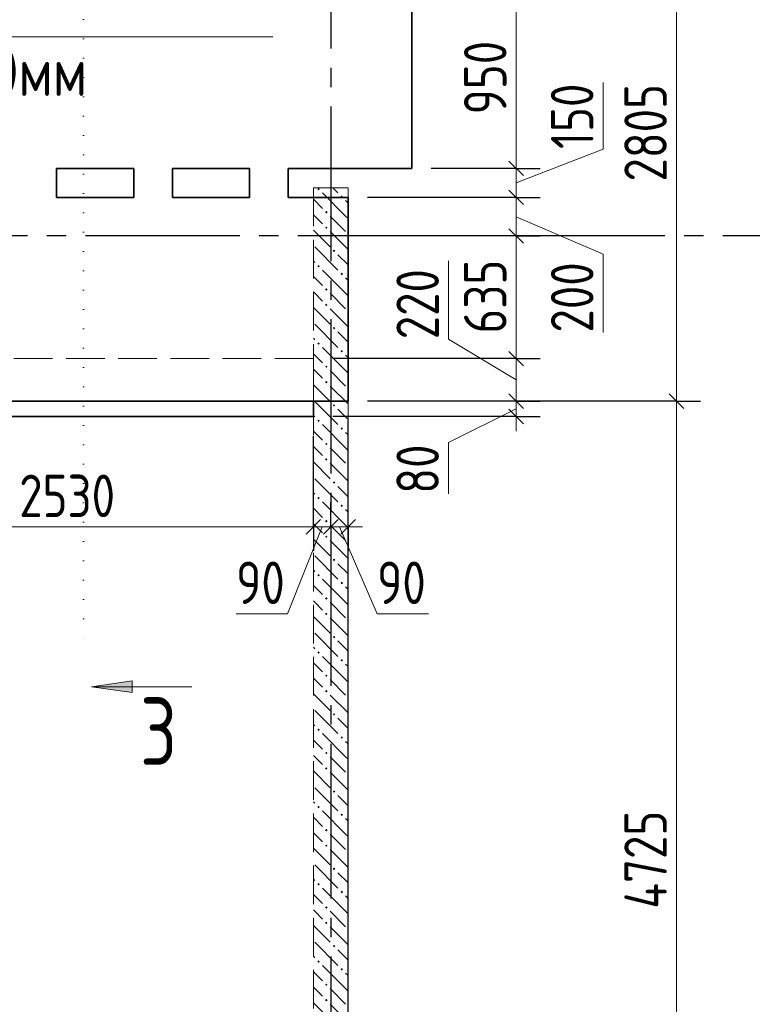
# Model space of a CAD drawing. Header units: millimetres. Extents: x 0 to 43617, y 0 to 29700.
# Tile 5 of 14: x 12419 to 16213, y 19472 to 24570. Entities that reach past the tile are written whole.
import ezdxf

# ---------------------------------------------------------------- set-up
doc = ezdxf.new("R2010")
doc.units = ezdxf.units.MM
for name, pattern in [('______2', [270, 200, -70]), ('______5', [1100, 800, -100, 100, -100]), ('______9', [100, 0, -100])]:
    doc.linetypes.add(name, pattern=pattern)
for name, color, linetype, lineweight in [('Standard', 7, 'Continuous', 25), ('ЖБ Балка Вышележаща', 7, 'Continuous', 35), ('ЖБ Балка Нижележащая', 7, 'Continuous', 35), ('ЖБ Перекрытие верхний уровень', 7, 'Continuous', 35), ('ЖБ Стена верхний уровень', 7, 'Continuous', 35), ('Оси', 40, '______5', 18), ('Примечания', 7, 'Continuous', 25), ('Узлы символ', 7, 'Continuous', 25)]:
    doc.layers.add(name, color=color, linetype=linetype, lineweight=lineweight)
doc.styles.add('GOST 2.304-81', font='txt')
doc.styles.add('ISOCPEUR', font='txt')

msp = doc.modelspace()

# ---------------------------------------------------------------- hatches: boundary and pattern name
at = {"layer": 'ЖБ Стена верхний уровень', "linetype": 'Continuous', "lineweight": 18, "transparency": 33554687}
for points in [[(13960.4, 23693.1), (13966.9, 23699.6), (13973.5, 23693.1), (13966.9, 23686.6)], [(14080.5, 23653.1), (14087, 23659.6), (14093.5, 23653.1), (14087, 23646.6)], [(14000.5, 23573.1), (14007, 23579.6), (14013.4, 23573.1), (14007, 23566.6)], [(14000.5, 23493.1), (14007, 23499.6), (14013.4, 23493.1), (14007, 23486.6)], [(14040.4, 23373.1), (14046.9, 23379.6), (14053.5, 23373.1), (14046.9, 23366.6)], [(13960.4, 23293.1), (13966.9, 23299.6), (13973.5, 23293.1), (13966.9, 23286.6)], [(14080.5, 23253.1), (14087, 23259.6), (14093.5, 23253.1), (14087, 23246.6)], [(14000.5, 23173.1), (14007, 23179.6), (14013.4, 23173.1), (14007, 23166.6)], [(14000.5, 23093.1), (14007, 23099.6), (14013.4, 23093.1), (14007, 23086.6)], [(14040.4, 22973.1), (14046.9, 22979.6), (14053.5, 22973.1), (14046.9, 22966.6)], [(13960.4, 22893.1), (13966.9, 22899.6), (13973.5, 22893.1), (13966.9, 22886.6)], [(14080.5, 22853.1), (14087, 22859.6), (14093.5, 22853.1), (14087, 22846.6)], [(14000.5, 22773.1), (14007, 22779.6), (14013.4, 22773.1), (14007, 22766.6)], [(14000.5, 22693.1), (14007, 22699.6), (14013.4, 22693.1), (14007, 22686.6)], [(14040.4, 22573.1), (14046.9, 22579.6), (14053.5, 22573.1), (14046.9, 22566.6)], [(13960.4, 22493.1), (13966.9, 22499.6), (13973.5, 22493.1), (13966.9, 22486.6)], [(14080.5, 22453.1), (14087, 22459.6), (14093.5, 22453.1), (14087, 22446.6)], [(14000.5, 22373.1), (14007, 22379.6), (14013.4, 22373.1), (14007, 22366.6)], [(14000.5, 22293.1), (14007, 22299.6), (14013.4, 22293.1), (14007, 22286.6)], [(14040.4, 22173.1), (14046.9, 22179.6), (14053.5, 22173.1), (14046.9, 22166.6)], [(13960.4, 22093.1), (13966.9, 22099.6), (13973.5, 22093.1), (13966.9, 22086.6)], [(14080.5, 22053.1), (14087, 22059.6), (14093.5, 22053.1), (14087, 22046.6)], [(14000.5, 21973.1), (14007, 21979.6), (14013.4, 21973.1), (14007, 21966.6)], [(14000.5, 21893.1), (14007, 21899.6), (14013.4, 21893.1), (14007, 21886.6)], [(14040.4, 21773.1), (14046.9, 21779.6), (14053.5, 21773.1), (14046.9, 21766.6)], [(13960.4, 21693.1), (13966.9, 21699.6), (13973.5, 21693.1), (13966.9, 21686.6)], [(14080.5, 21653.1), (14087, 21659.6), (14093.5, 21653.1), (14087, 21646.6)], [(14000.5, 21573.1), (14007, 21579.6), (14013.4, 21573.1), (14007, 21566.6)], [(14000.5, 21493.1), (14007, 21499.6), (14013.4, 21493.1), (14007, 21486.6)], [(14040.4, 21373.1), (14046.9, 21379.6), (14053.5, 21373.1), (14046.9, 21366.6)], [(13960.4, 21293.1), (13966.9, 21299.6), (13973.5, 21293.1), (13966.9, 21286.6)], [(14080.5, 21253.1), (14087, 21259.6), (14093.5, 21253.1), (14087, 21246.6)], [(14000.5, 21173.1), (14007, 21179.6), (14013.4, 21173.1), (14007, 21166.6)], [(14000.5, 21093.1), (14007, 21099.6), (14013.4, 21093.1), (14007, 21086.6)], [(14040.4, 20973.1), (14046.9, 20979.6), (14053.5, 20973.1), (14046.9, 20966.6)], [(13960.4, 20893.1), (13966.9, 20899.6), (13973.5, 20893.1), (13966.9, 20886.6)], [(14080.5, 20853.1), (14087, 20859.6), (14093.5, 20853.1), (14087, 20846.6)], [(14000.5, 20773.1), (14007, 20779.6), (14013.4, 20773.1), (14007, 20766.6)], [(14000.5, 20693.1), (14007, 20699.6), (14013.4, 20693.1), (14007, 20686.6)], [(14040.4, 20573.1), (14046.9, 20579.6), (14053.5, 20573.1), (14046.9, 20566.6)], [(13960.4, 20493.1), (13966.9, 20499.6), (13973.5, 20493.1), (13966.9, 20486.6)], [(14080.5, 20453.1), (14087, 20459.6), (14093.5, 20453.1), (14087, 20446.6)], [(14000.5, 20373.1), (14007, 20379.6), (14013.4, 20373.1), (14007, 20366.6)], [(14000.5, 20293.1), (14007, 20299.6), (14013.4, 20293.1), (14007, 20286.6)], [(14040.4, 20173.1), (14046.9, 20179.6), (14053.5, 20173.1), (14046.9, 20166.6)], [(13960.4, 20093.1), (13966.9, 20099.6), (13973.5, 20093.1), (13966.9, 20086.6)], [(14080.5, 20053.1), (14087, 20059.6), (14093.5, 20053.1), (14087, 20046.6)], [(14000.5, 19973.1), (14007, 19979.6), (14013.4, 19973.1), (14007, 19966.6)], [(14000.5, 19893.1), (14007, 19899.6), (14013.4, 19893.1), (14007, 19886.6)], [(14040.4, 19773.1), (14046.9, 19779.6), (14053.5, 19773.1), (14046.9, 19766.6)], [(13960.4, 19693.1), (13966.9, 19699.6), (13973.5, 19693.1), (13966.9, 19686.6)], [(14080.5, 19653.1), (14087, 19659.6), (14093.5, 19653.1), (14087, 19646.6)], [(14000.5, 19573.1), (14007, 19579.6), (14013.4, 19573.1), (14007, 19566.6)], [(14000.5, 19493.1), (14007, 19499.6), (14013.4, 19493.1), (14007, 19486.6)]]:
    msp.add_hatch(color=7, dxfattribs=at).paths.add_polyline_path(points, flags=16)
at = {"layer": 'Узлы символ', "linetype": 'Continuous', "lineweight": 13, "transparency": 33554687}
msp.add_hatch(color=7, dxfattribs=at).paths.add_polyline_path([(13002, 21086.2), (12792, 21116.2), (13002, 21146.2)], flags=16)

# ---------------------------------------------------------------- linework, layer by layer
at = {"layer": 'Standard', "color": 7, "linetype": 'Continuous', "lineweight": 13, "transparency": 33554687}
for p, q in [((15440, 23900), (15440, 24244.1)), ((14990, 23725), (15440, 23900)), ((14990, 23800), (14990, 23650)), ((14990, 23650), (14990, 23450)), ((14990, 23550), (15440, 23356.6)), ((14990, 23450), (14990, 22815)), ((15440, 23356.6), (15440, 22950)), ((14640, 22915), (14640, 23321.6)), ((14990, 22705), (14640, 22915)), ((14990, 22815), (14990, 22595)), ((14990, 22595), (14990, 22515)), ((15820, 22595), (15820, 17870)), ((14990, 22555), (14640, 22380.9)), ((14990, 22515), (14990, 22440)), ((14640, 22380.9), (14640, 22115)), ((13985, 21944.3), (13805.9, 21494.3)), ((14030, 21944.3), (13940, 21944.3)), ((14120, 21944.3), (14030, 21944.3)), ((14075, 21944.3), (14270, 21494.3)), ((14120, 21944.3), (14195, 21944.3)), ((13805.9, 21494.3), (13540, 21494.3)), ((14270, 21494.3), (14535.9, 21494.3))]:
    msp.add_line(p, q, dxfattribs=at)
at = {"layer": 'Standard', "color": 7, "linetype": 'Continuous', "lineweight": 25, "transparency": 33554687}
for p, q in [((14952.5, 23837.5), (15027.5, 23762.5)), ((14952.5, 23687.5), (15027.5, 23612.5)), ((14952.5, 23487.5), (15027.5, 23412.5)), ((14952.5, 22852.5), (15027.5, 22777.5)), ((14952.5, 22632.5), (15027.5, 22557.5)), ((15782.5, 22632.5), (15857.5, 22557.5)), ((14952.5, 22552.5), (15027.5, 22477.5)), ((13977.5, 21981.8), (13902.5, 21906.8)), ((14067.5, 21981.8), (13992.5, 21906.8)), ((14157.5, 21981.8), (14082.5, 21906.8))]:
    msp.add_line(p, q, dxfattribs=at)
at = {"layer": 'Standard', "color": 251, "linetype": 'Continuous', "lineweight": -3, "true_color": 0x656565, "transparency": 33554687}
for p, q in [((14990, 23800), (14865, 23800)), ((14990, 23800), (15115, 23800)), ((14990, 23650), (14865, 23650)), ((14990, 23650), (15115, 23650)), ((14990, 23450), (14865, 23450)), ((14990, 23450), (15115, 23450)), ((14990, 22815), (14865, 22815)), ((14990, 22815), (15115, 22815)), ((14990, 22595), (14865, 22595)), ((14990, 22595), (15115, 22595)), ((15820, 22595), (15695, 22595)), ((15820, 22595), (15945, 22595)), ((14120, 21944.3), (14120, 22495)), ((14990, 22515), (14865, 22515)), ((14990, 22515), (15115, 22515)), ((13940, 21944.3), (13940, 22415)), ((13940, 21944.3), (13940, 22069.3)), ((14030, 21944.3), (14030, 22069.3)), ((14030, 21944.3), (14030, 22059.3)), ((14120, 21944.3), (14120, 22069.3)), ((13940, 21944.3), (13940, 21819.3)), ((14030, 21944.3), (14030, 21819.3)), ((14120, 21944.3), (14120, 21819.3))]:
    msp.add_line(p, q, dxfattribs=at)
at = {"layer": 'Standard', "color": 7, "linetype": 'Continuous', "lineweight": 13, "transparency": 33554687}
for points in [[(15820, 25400), (15820, 23630.8), (15820, 23630.8), (15820, 22595)], [(14990, 24750), (14990, 24684.6), (14990, 24684.6), (14990, 24602.3), (14990, 24602.3), (14990, 23800)], [(13940, 21944.3), (12467.5, 21944.3), (12467.5, 21944.3), (11410, 21944.3)]]:
    msp.add_lwpolyline(points, dxfattribs=at)
at = {"layer": 'Standard', "color": 251, "linetype": 'Continuous', "lineweight": -3, "true_color": 0x656565, "transparency": 33554687}
for points in [[(14990, 23800), (14973, 23800), (14973, 23800), (14840.5, 23800), (14840.5, 23800), (14786.6, 23800), (14786.6, 23800), (14550, 23800)], [(14990, 23650), (14973, 23650), (14973, 23650), (14821.5, 23650), (14821.5, 23650), (14759.8, 23650), (14759.8, 23650), (14220, 23650)], [(14990, 23450), (14973, 23450), (14973, 23450), (14796.2, 23450), (14796.2, 23450), (14724.2, 23450), (14724.2, 23450), (14635.2, 23450)], [(14990, 22815), (14715.8, 22815), (14715.8, 22815), (14040, 22815)], [(15820, 22595), (15803, 22595), (15803, 22595), (14220, 22595)], [(14990, 22595), (14687.9, 22595), (14687.9, 22595), (14220, 22595)], [(14990, 22515), (14677.8, 22515), (14677.8, 22515), (14040, 22515)], [(14120, 16870), (14120, 19677.7), (14120, 19677.7), (14120, 22495)]]:
    msp.add_lwpolyline(points, dxfattribs=at)
at = {"layer": 'ЖБ Балка Вышележаща', "color": 7, "linetype": 'Continuous', "lineweight": 35, "transparency": 33554687}
for p, q in [((13940, 22515), (13940, 22595)), ((11410, 22515), (13940, 22515))]:
    msp.add_line(p, q, dxfattribs=at)
at = {"layer": 'ЖБ Балка Нижележащая', "color": 251, "linetype": '______2', "lineweight": 18, "true_color": 0x656565, "transparency": 33554687}
for p, q in [((13940, 22815), (11410, 22815)), ((13940, 22595), (13940, 22815))]:
    msp.add_line(p, q, dxfattribs=at)
at = {"layer": 'ЖБ Перекрытие верхний уровень', "color": 7, "linetype": 'Continuous', "lineweight": 35, "transparency": 33554687}
for p, q in [((14450, 23800), (14450, 25400)), ((12610, 23650), (12610, 23800)), ((12610, 23800), (13010, 23800)), ((13010, 23800), (13010, 23650)), ((13210, 23650), (13210, 23800)), ((13210, 23800), (13610, 23800)), ((13610, 23800), (13610, 23650)), ((13810, 23650), (13810, 23800)), ((13810, 23800), (14450, 23800)), ((13010, 23650), (12610, 23650)), ((13610, 23650), (13210, 23650)), ((14120, 23650), (13810, 23650)), ((14120, 22595), (14120, 23650)), ((11410, 22595), (14120, 22595))]:
    msp.add_line(p, q, dxfattribs=at)
at = {"layer": 'ЖБ Стена верхний уровень', "color": 251, "linetype": '______2', "lineweight": 13, "true_color": 0x656565, "transparency": 33554687}
for p, q in [((13940, 23700), (13940, 18550)), ((14120, 23700), (13940, 23700)), ((14120, 17870), (14120, 23700))]:
    msp.add_line(p, q, dxfattribs=at)
at = {"layer": 'ЖБ Стена верхний уровень', "color": 9, "linetype": 'Continuous', "lineweight": 18, "true_color": 0xc7c7c7, "transparency": 33554687}
for p, q in [((14107, 23553.1), (13987, 23673.1)), ((14040.1, 23700), (14066.9, 23673.1)), ((13940, 23640.1), (13987, 23593.1)), ((14107, 23633.1), (14120, 23620.1)), ((13946.9, 23553.1), (13940, 23560.1)), ((13987, 23513.1), (13946.9, 23553.1)), ((14026.9, 23553.1), (14107, 23473.1)), ((14107, 23553.1), (14120, 23540.1)), ((13940, 23480.1), (14026.9, 23393.1)), ((14026.9, 23473.1), (14120, 23380.1)), ((13946.9, 23393.1), (14066.9, 23273.1)), ((14120, 23300.1), (14066.9, 23353.1)), ((13940, 23320.1), (13946.9, 23313.1)), ((14107, 23153.1), (13987, 23273.1)), ((13940, 23240.1), (13987, 23193.1)), ((14107, 23233.1), (14120, 23220.1)), ((13946.9, 23153.1), (13940, 23160.1)), ((13987, 23113.1), (13946.9, 23153.1)), ((14026.9, 23153.1), (14107, 23073.1)), ((14107, 23153.1), (14120, 23140.1)), ((13940, 23080.1), (14026.9, 22993.1)), ((14026.9, 23073.1), (14120, 22980.1)), ((13946.9, 22993.1), (14066.9, 22873.1)), ((14120, 22900.1), (14066.9, 22953.1)), ((13940, 22920.1), (13946.9, 22913.1)), ((14107, 22753.1), (13987, 22873.1)), ((13940, 22840.1), (13987, 22793.1)), ((14107, 22833.1), (14120, 22820.1)), ((13946.9, 22753.1), (13940, 22760.1)), ((13987, 22713.1), (13946.9, 22753.1)), ((14026.9, 22753.1), (14107, 22673.1)), ((14107, 22753.1), (14120, 22740.1)), ((13940, 22680.1), (14026.9, 22593.1)), ((14026.9, 22673.1), (14120, 22580.1)), ((13946.9, 22593.1), (14066.9, 22473.1)), ((14120, 22500.1), (14066.9, 22553.1)), ((13940, 22520.1), (13946.9, 22513.1)), ((13940, 22440.1), (13987, 22393.1)), ((14107, 22353.1), (13987, 22473.1)), ((14107, 22433.1), (14120, 22420.1)), ((13946.9, 22353.1), (13940, 22360.1)), ((13987, 22313.1), (13946.9, 22353.1)), ((14026.9, 22353.1), (14107, 22273.1)), ((14107, 22353.1), (14120, 22340.1)), ((13940, 22280.1), (14026.9, 22193.1)), ((14026.9, 22273.1), (14120, 22180.1)), ((13946.9, 22193.1), (14066.9, 22073.1)), ((14120, 22100.1), (14066.9, 22153.1)), ((13940, 22120.1), (13946.9, 22113.1)), ((13940, 22040.1), (13987, 21993.1)), ((14107, 21953.1), (13987, 22073.1)), ((14107, 22033.1), (14120, 22020.1)), ((13946.9, 21953.1), (13940, 21960.1)), ((13987, 21913.1), (13946.9, 21953.1)), ((14026.9, 21953.1), (14107, 21873.1)), ((14107, 21953.1), (14120, 21940.1)), ((13940, 21880.1), (14026.9, 21793.1)), ((14026.9, 21873.1), (14120, 21780.1)), ((13946.9, 21793.1), (14066.9, 21673.1)), ((13940, 21720.1), (13946.9, 21713.1)), ((14120, 21700.1), (14066.9, 21753.1)), ((14107, 21553.1), (13987, 21673.1)), ((13940, 21640.1), (13987, 21593.1)), ((14107, 21633.1), (14120, 21620.1)), ((13946.9, 21553.1), (13940, 21560.1)), ((13987, 21513.1), (13946.9, 21553.1)), ((14026.9, 21553.1), (14107, 21473.1)), ((14107, 21553.1), (14120, 21540.1)), ((13940, 21480.1), (14026.9, 21393.1)), ((14026.9, 21473.1), (14120, 21380.1)), ((13946.9, 21393.1), (14066.9, 21273.1)), ((13940, 21320.1), (13946.9, 21313.1)), ((14120, 21300.1), (14066.9, 21353.1)), ((14107, 21153.1), (13987, 21273.1)), ((13940, 21240.1), (13987, 21193.1)), ((14107, 21233.1), (14120, 21220.1)), ((13946.9, 21153.1), (13940, 21160.1)), ((13987, 21113.1), (13946.9, 21153.1)), ((14026.9, 21153.1), (14107, 21073.1)), ((14107, 21153.1), (14120, 21140.1)), ((13940, 21080.1), (14026.9, 20993.1)), ((14026.9, 21073.1), (14120, 20980.1)), ((13946.9, 20993.1), (14066.9, 20873.1)), ((13940, 20920.1), (13946.9, 20913.1)), ((14120, 20900.1), (14066.9, 20953.1)), ((14107, 20753.1), (13987, 20873.1)), ((13940, 20840.1), (13987, 20793.1)), ((14107, 20833.1), (14120, 20820.1)), ((13946.9, 20753.1), (13940, 20760.1)), ((13987, 20713.1), (13946.9, 20753.1)), ((14026.9, 20753.1), (14107, 20673.1)), ((14107, 20753.1), (14120, 20740.1)), ((13940, 20680.1), (14026.9, 20593.1)), ((14026.9, 20673.1), (14120, 20580.1)), ((13946.9, 20593.1), (14066.9, 20473.1)), ((14120, 20500.1), (14066.9, 20553.1)), ((13940, 20520.1), (13946.9, 20513.1)), ((14107, 20353.1), (13987, 20473.1)), ((13940, 20440.1), (13987, 20393.1)), ((14107, 20433.1), (14120, 20420.1)), ((13946.9, 20353.1), (13940, 20360.1)), ((13987, 20313.1), (13946.9, 20353.1)), ((14026.9, 20353.1), (14107, 20273.1)), ((14107, 20353.1), (14120, 20340.1)), ((13940, 20280.1), (14026.9, 20193.1)), ((14026.9, 20273.1), (14120, 20180.1)), ((13946.9, 20193.1), (14066.9, 20073.1)), ((14120, 20100.1), (14066.9, 20153.1)), ((13940, 20120.1), (13946.9, 20113.1)), ((13940, 20040.1), (13987, 19993.1)), ((14107, 19953.1), (13987, 20073.1)), ((14107, 20033.1), (14120, 20020.1)), ((13946.9, 19953.1), (13940, 19960.1)), ((13987, 19913.1), (13946.9, 19953.1)), ((14026.9, 19953.1), (14107, 19873.1)), ((14107, 19953.1), (14120, 19940.1)), ((13940, 19880.1), (14026.9, 19793.1)), ((14026.9, 19873.1), (14120, 19780.1)), ((13946.9, 19793.1), (14066.9, 19673.1)), ((14120, 19700.1), (14066.9, 19753.1)), ((13940, 19720.1), (13946.9, 19713.1)), ((13940, 19640.1), (13987, 19593.1)), ((14107, 19553.1), (13987, 19673.1)), ((14107, 19633.1), (14120, 19620.1)), ((13946.9, 19553.1), (13940, 19560.1)), ((13987, 19513.1), (13946.9, 19553.1)), ((14026.9, 19553.1), (14107, 19473.1)), ((14107, 19553.1), (14120, 19540.1)), ((13940, 19480.1), (14026.9, 19393.1)), ((14026.9, 19473.1), (14120, 19380.1))]:
    msp.add_line(p, q, dxfattribs=at)
at = {"layer": 'Оси', "color": 8, "linetype": '______5', "lineweight": -3, "transparency": 33554687}
for p, q in [((14030, 26320), (14030, 15450)), ((35560, 23450), (3700, 23450)), ((35560, 23450), (3700, 23450))]:
    msp.add_line(p, q, dxfattribs=at)
at = {"layer": 'Примечания', "color": 7, "linetype": 'Continuous', "lineweight": 13, "transparency": 33554687}
msp.add_lwpolyline([(13729.3, 24480.5), (10410, 24480.5), (10410, 23850)], dxfattribs=at)
at = {"layer": 'Узлы символ', "color": 7, "linetype": '______9', "lineweight": 13, "transparency": 33554687}
msp.add_line((12750.5, 25071), (12750.5, 21337.9), dxfattribs=at)
at = {"layer": 'Узлы символ', "color": 7, "linetype": 'Continuous', "lineweight": 13, "transparency": 33554687}
for p, q in [((12792, 21116.2), (13002, 21146.2)), ((12792, 21116.2), (13311.2, 21116.2)), ((12792, 21116.2), (12792, 21116.2)), ((12792, 21116.2), (12792, 21116.2)), ((12792, 21116.2), (12792, 21116.2)), ((13002, 21086.2), (12792, 21116.2)), ((13002, 21146.2), (13002, 21086.2)), ((13002, 21116.2), (13017, 21116.2))]:
    msp.add_line(p, q, dxfattribs=at)

# ---------------------------------------------------------------- texts
at = {"layer": 'Standard', "color": 7, "linetype": 'Continuous', "lineweight": 25, "transparency": 33554687, "char_height": 220, "attachment_point": 7, "rotation": 90, "style": 'GOST 2.304-81'}
for s, insert, width in [('950', (14940, 24079.5), 516.39), ('150', (15390, 23900), 469.509), ('2805', (15770, 23731.7), 657.046), ('635', (14940, 22944.9), 500.82), ('200', (15390, 22950), 531.96), ('220', (14590, 22915), 531.967), ('80', (14590, 22115), 391.305), ('4725', (15770, 19966.7), 657.058)]:
    msp.add_mtext(s, dxfattribs=dict(at, insert=insert, width=width))
at = {"layer": 'Standard', "color": 7, "linetype": 'Continuous', "lineweight": 25, "transparency": 33554687, "char_height": 220, "attachment_point": 7, "style": 'GOST 2.304-81'}
for s, insert, width in [('2530', (12417, 21994.3), 641.476), ('90', (13540, 21544.3), 391.311), ('90', (14270, 21544.3), 391.311)]:
    msp.add_mtext(s, dxfattribs=dict(at, insert=insert, width=width))
at = {"layer": 'Примечания', "color": 7, "linetype": 'Continuous', "lineweight": 25, "transparency": 33554687, "insert": (11629.3, 24175.5), "char_height": 250, "width": 1279.431, "attachment_point": 7, "style": 'GOST 2.304-81'}
msp.add_mtext('ш.\\~600мм', dxfattribs=at)
at = {"layer": 'Узлы символ', "color": 7, "linetype": 'Continuous', "lineweight": 35, "transparency": 33554687, "insert": (13042.3, 20710.9), "char_height": 350, "width": 380.819, "attachment_point": 7, "style": 'ISOCPEUR'}
msp.add_mtext('\\W0.78;3', dxfattribs=at)

doc.saveas('drawing.dxf')
